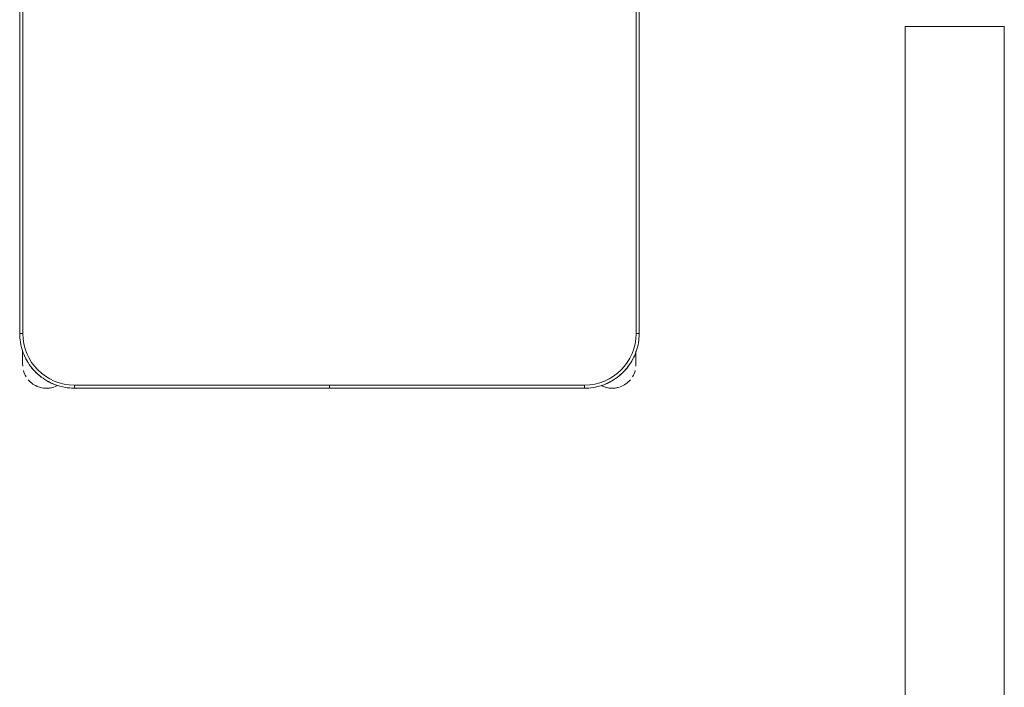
# Model space of a CAD drawing. Header units: metres. Extents: x 3 to 43.5, y -74 to -48.5.
# Tile 158 of 209: x 35.5 to 36.5, y -53.3 to -52.7. Entities that reach past the tile are written whole.
import ezdxf

# ---------------------------------------------------------------- set-up
doc = ezdxf.new("R2010")
doc.units = ezdxf.units.M
for name, color, linetype, lineweight in [('A-GENM', 7, 'Continuous', 18), ('E-LITE-EQPM', 7, 'Continuous', 18), ('I-FURN', 7, 'Continuous', 18)]:
    doc.layers.add(name, color=color, linetype=linetype, lineweight=lineweight)

# ---------------------------------------------------------------- blocks, each defined once
blk = doc.blocks.new('ConjuntoParaAlunoTamanho6 - CJA06_ConjuntoParaAlunoTamanho6-V46-1PAV - FRIGORÍFICA')
at = {"layer": 'I-FURN', "color": 253, "true_color": 0xaaaaaa}
for p, q in [((-0.3, 0.01197), (-0.3, -0.33203)), ((-0.3, 0.01197), (-0.3, -0.33203)), ((0.3, -0.33203), (0.3, 0.01197)), ((0.3, -0.33203), (0.3, 0.01197)), ((-0.3, -0.33203), (-0.297, -0.33203)), ((0.3, -0.33203), (0.297, -0.33203)), ((-0.29713, -0.34835), (-0.29713, -0.35394)), ((-0.29713, -0.34868), (-0.29713, -0.36203)), ((0.29687, -0.35394), (0.29687, -0.3492)), ((0.29687, -0.36203), (0.29687, -0.34961)), ((-0.29713, -0.35705), (-0.29713, -0.36203)), ((0.29687, -0.36203), (0.29687, -0.35705)), ((-0.247, -0.38503), (-0.247, -0.38203)), ((-0.247, -0.38503), (-0.00005, -0.38503)), ((-0.247, -0.38503), (-0.00005, -0.38503)), ((-0.00005, -0.38203), (-0.00005, -0.38503)), ((0.00005, -0.38503), (0.00005, -0.38203)), ((0.00005, -0.38503), (0.247, -0.38503)), ((0.00005, -0.38503), (0.247, -0.38503)), ((0.247, -0.38503), (0.247, -0.38203))]:
    blk.add_line(p, q, dxfattribs=at)
at = {"layer": 'I-FURN', "color": 253, "true_color": 0xaaaaaa, "flags": 128}
for points in [[(-0.297, 0.01197), (-0.297, -0.07403), (-0.297, -0.16003), (-0.297, -0.24603), (-0.297, -0.33203)], [(-0.297, -0.33203), (-0.297, -0.24603), (-0.297, -0.16003), (-0.297, -0.07403), (-0.297, 0.01197)], [(0.297, -0.33203), (0.297, -0.24603), (0.297, -0.16003), (0.297, -0.07403), (0.297, 0.01197)], [(0.297, 0.01197), (0.297, -0.07403), (0.297, -0.16003), (0.297, -0.24603), (0.297, -0.33203)], [(-0.3, -0.33203), (-0.29996, -0.33415), (-0.29983, -0.33627), (-0.29962, -0.33838), (-0.29932, -0.34048), (-0.29894, -0.34256), (-0.29848, -0.34463), (-0.29794, -0.34668), (-0.29731, -0.34871), (-0.2966, -0.3507), (-0.29582, -0.35267), (-0.29495, -0.35461), (-0.29401, -0.35651), (-0.29299, -0.35837), (-0.2919, -0.36019), (-0.29074, -0.36196), (-0.28951, -0.36368), (-0.28821, -0.36536), (-0.28685, -0.36698), (-0.28542, -0.36855), (-0.28393, -0.37005), (-0.28238, -0.3715), (-0.28077, -0.37288), (-0.27911, -0.3742), (-0.2774, -0.37545), (-0.27564, -0.37663), (-0.27383, -0.37774), (-0.27198, -0.37878), (-0.27009, -0.37974), (-0.26816, -0.38062), (-0.2662, -0.38143), (-0.26421, -0.38216), (-0.2622, -0.38281), (-0.26015, -0.38338), (-0.25809, -0.38386), (-0.25601, -0.38426), (-0.25391, -0.38458), (-0.25181, -0.38482), (-0.24969, -0.38497), (-0.24757, -0.38503), (-0.247, -0.38503)], [(0.247, -0.38503), (0.24912, -0.38499), (0.25124, -0.38486), (0.25334, -0.38465), (0.25544, -0.38436), (0.25753, -0.38398), (0.2596, -0.38351), (0.26165, -0.38297), (0.26367, -0.38234), (0.26567, -0.38164), (0.26764, -0.38085), (0.26957, -0.37999), (0.27147, -0.37904), (0.27333, -0.37803), (0.27515, -0.37694), (0.27693, -0.37578), (0.27865, -0.37454), (0.28033, -0.37324), (0.28195, -0.37188), (0.28351, -0.37045), (0.28502, -0.36896), (0.28647, -0.36741), (0.28785, -0.3658), (0.28917, -0.36414), (0.29042, -0.36243), (0.2916, -0.36067), (0.29271, -0.35886), (0.29374, -0.35701), (0.29471, -0.35512), (0.29559, -0.3532), (0.2964, -0.35124), (0.29713, -0.34925), (0.29777, -0.34723), (0.29834, -0.34519), (0.29883, -0.34312), (0.29923, -0.34104), (0.29955, -0.33895), (0.29978, -0.33684), (0.29993, -0.33472), (0.3, -0.33261), (0.3, -0.33203)], [(-0.29713, -0.34907), (-0.29713, -0.34973), (-0.29713, -0.35038), (-0.29713, -0.35102), (-0.29713, -0.35165), (-0.29713, -0.35227), (-0.29713, -0.35288), (-0.29713, -0.35348), (-0.29713, -0.35406), (-0.29713, -0.35463), (-0.29713, -0.35518), (-0.29713, -0.35572), (-0.29713, -0.35624), (-0.29713, -0.35674), (-0.29713, -0.35722), (-0.29713, -0.35769), (-0.29713, -0.35813), (-0.29713, -0.35855), (-0.29713, -0.35895), (-0.29713, -0.35933), (-0.29713, -0.35969), (-0.29713, -0.36002), (-0.29713, -0.36033), (-0.29713, -0.36061), (-0.29713, -0.36087), (-0.29713, -0.36111), (-0.29713, -0.36131), (-0.29713, -0.3615), (-0.29713, -0.36165), (-0.29713, -0.36178), (-0.29713, -0.36188), (-0.29713, -0.36196), (-0.29713, -0.36201), (-0.29713, -0.36203)], [(0.29687, -0.36203), (0.29687, -0.36201), (0.29687, -0.36197), (0.29687, -0.36191), (0.29687, -0.36181), (0.29687, -0.36169), (0.29687, -0.36154), (0.29687, -0.36137), (0.29687, -0.36117), (0.29687, -0.36094), (0.29687, -0.36069), (0.29687, -0.36041), (0.29687, -0.36011), (0.29687, -0.35978), (0.29687, -0.35943), (0.29687, -0.35906), (0.29687, -0.35866), (0.29687, -0.35825), (0.29687, -0.35781), (0.29687, -0.35735), (0.29687, -0.35687), (0.29687, -0.35638), (0.29687, -0.35586), (0.29687, -0.35533), (0.29687, -0.35478), (0.29687, -0.35421), (0.29687, -0.35363), (0.29687, -0.35304), (0.29687, -0.35244), (0.29687, -0.35182), (0.29687, -0.35119), (0.29687, -0.35055), (0.29687, -0.3499)], [(-0.247, -0.38203), (-0.1235, -0.38203), (0, -0.38203), (0.1235, -0.38203), (0.247, -0.38203)], [(-0.00005, -0.38203), (-0.06179, -0.38203), (-0.12353, -0.38203), (-0.18526, -0.38203), (-0.247, -0.38203)], [(0.247, -0.38203), (0.18526, -0.38203), (0.12352, -0.38203), (0.06179, -0.38203), (0.00005, -0.38203)]]:
    blk.add_lwpolyline(points, dxfattribs=at)
at = {"layer": 'I-FURN', "color": 253, "true_color": 0xaaaaaa}
for centre, radius, start, end in [((-0.247, -0.33203), 0.05, 180, 270), ((-0.247, -0.33203), 0.05, 180, 270), ((0.247, -0.33203), 0.05, 270, 360), ((0.247, -0.33203), 0.05, 270, 0), ((-0.247, -0.33203), 0.053, 202.5, 212.69993), ((0.247, -0.33203), 0.053, 327.30007, 337.5), ((0.247, -0.33203), 0.053, 327.30007, 337.5), ((-0.27413, -0.36203), 0.023, 180, 184.41224), ((0.27387, -0.36203), 0.023, 355.58784, 360), ((-0.27413, -0.36203), 0.023, 194.46313, 211.29748), ((-0.247, -0.33203), 0.053, 217.1607, 233.14964), ((0.247, -0.33203), 0.053, 307.1607, 323.14964), ((0.247, -0.33203), 0.053, 307.1607, 323.14964), ((0.27387, -0.36203), 0.023, 328.70279, 345.53679), ((-0.27413, -0.36203), 0.023, 220.15845, 250.98921), ((-0.247, -0.33203), 0.053, 237.30007, 247.5), ((0.247, -0.33203), 0.053, 292.5, 302.69993), ((0.247, -0.33203), 0.053, 292.5, 302.69993), ((0.27387, -0.36203), 0.023, 289.64716, 320.10645), ((-0.27413, -0.36203), 0.023, 241.29896, 288), ((-0.27413, -0.36203), 0.023, 255.53308, 284.42385), ((-0.27413, -0.36203), 0.023, 289.64716, 297.85925), ((0.27387, -0.36203), 0.023, 242.37001, 250.98921), ((0.27387, -0.36203), 0.023, 243.53772, 288), ((0.27387, -0.36203), 0.023, 255.53308, 284.46692)]:
    blk.add_arc(centre, radius, start, end, dxfattribs=at)
blk = doc.blocks.new('63_PHILIPS_Pacific LED_WT460C L700 - 1xLED23S_840 NB-V104-1PAV - FRIGORÍFICA')
at = {"layer": 'A-GENM', "color": 253, "true_color": 0xaaaaaa}
for p, q in [((-0.04802, -0.6), (-0.04802, 0.6)), ((-0.04802, 0.6), (0.04798, 0.6)), ((-0.04802, -0.6), (-0.04802, 0.6)), ((-0.04802, 0.6), (0.04798, 0.6)), ((0.04798, 0.6), (0.04798, -0.6)), ((0.04798, 0.6), (0.04798, -0.6))]:
    blk.add_line(p, q, dxfattribs=at)
blk = doc.blocks.new('4 GRE - ESCOLA DE CINEMA E AUDIOVISUAL CINE REX R07_rvt-1-1PAV - FRIGORÍFICA')
at = {"layer": 'E-LITE-EQPM', "color": 253, "lineweight": 18, "true_color": 0xaaaaaa}
blk.add_blockref('63_PHILIPS_Pacific LED_WT460C L700 - 1xLED23S_840 NB-V104-1PAV - FRIGORÍFICA', (36.42727, -53.27728), dxfattribs=at)
at = {"layer": 'I-FURN', "color": 253, "lineweight": 18, "true_color": 0xaaaaaa}
blk.add_blockref('ConjuntoParaAlunoTamanho6 - CJA06_ConjuntoParaAlunoTamanho6-V46-1PAV - FRIGORÍFICA', (35.82168, -52.64244), dxfattribs=at)

msp = doc.modelspace()

# ---------------------------------------------------------------- block references
at = {"lineweight": 5}
msp.add_blockref('4 GRE - ESCOLA DE CINEMA E AUDIOVISUAL CINE REX R07_rvt-1-1PAV - FRIGORÍFICA', (0, 0), dxfattribs=at)

doc.saveas('drawing.dxf')
